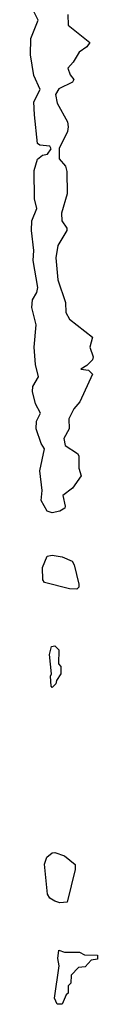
# Model space of a CAD drawing. Extents: x 2701205 to 2963787, y 496209 to 720276.
# Tile 108 of 154: x 2770117 to 2770388, y 710120 to 714097. Entities that reach past the tile are written whole.
import ezdxf

# ---------------------------------------------------------------- set-up
doc = ezdxf.new("R2010")
doc.units = 0

msp = doc.modelspace()

# ---------------------------------------------------------------- linework, layer by layer
at = {"layer": '0CON05XD'}
for points in [[(2770205, 712105.7), (2770185, 712112.5), (2770160.5, 712155), (2770164.3, 712195), (2770154.5, 712275), (2770173.9, 712363.9), (2770160.8, 712385), (2770140.6, 712445), (2770140.8, 712475), (2770158, 712508), (2770137.5, 712545), (2770125.8, 712595.8), (2770127.1, 712615), (2770150, 712655), (2770136.9, 712705), (2770132.5, 712775), (2770140, 712865), (2770122.9, 712935), (2770125.6, 712965), (2770142.9, 712995), (2770146.7, 713015), (2770128.1, 713125), (2770130, 713165), (2770120.8, 713245), (2770123.1, 713285), (2770142.5, 713335), (2770133.2, 713373.2), (2770132.1, 713487.9), (2770145, 713533.3), (2770165, 713550), (2770186.1, 713553.9), (2770200, 713575), (2770195, 713586.7), (2770155, 713590), (2770145, 713597.5), (2770132.8, 713712.8), (2770130.6, 713765), (2770156, 713815), (2770131.2, 713871.2), (2770116.7, 713955), (2770118.3, 714021.7), (2770147.5, 714095), (2770127.8, 714135)], [(2770268.3, 714118.3), (2770270, 714075), (2770357.5, 714005), (2770345, 713987.5), (2770313.6, 713966.4), (2770290, 713925), (2770268.3, 713901.7), (2770277.5, 713875), (2770292.5, 713855), (2770287.5, 713845), (2770231.7, 713818.3), (2770217.5, 713795), (2770225, 713760), (2770266.2, 713685), (2770270, 713665), (2770266.7, 713645), (2770233.6, 713576.4), (2770232.5, 713555), (2770232.5, 713535), (2770258.8, 713505), (2770263.9, 713483.9), (2770265.9, 713394.1), (2770242, 713315), (2770244.2, 713284.2), (2770263.3, 713255), (2770263.8, 713245), (2770228, 713185), (2770219.4, 713135), (2770227, 713047), (2770258.8, 712955), (2770260, 712915), (2770275, 712887.5), (2770367.5, 712815), (2770357.5, 712775), (2770370, 712735), (2770367, 712723), (2770345, 712700), (2770320, 712685), (2770351.7, 712681.7), (2770367.5, 712665), (2770317, 712553), (2770292.5, 712525), (2770272.5, 712485), (2770274, 712445), (2770251.2, 712405), (2770257, 712377), (2770307.5, 712345), (2770312.5, 712335), (2770312.5, 712285), (2770322.5, 712255), (2770287.5, 712205), (2770247.5, 712175), (2770257.7, 712132.3), (2770255.7, 712124.3), (2770235, 712111.4), (2770205, 712105.7)], [(2770305, 711797.5), (2770275, 711798), (2770173.4, 711823.4), (2770166.9, 711835), (2770165.4, 711885), (2770185, 711930), (2770205, 711934.2), (2770245, 711927.5), (2770285, 711910), (2770293.8, 711895), (2770313, 711817), (2770312.5, 711805), (2770305, 711797.5)], [(2770205, 711400), (2770200, 711405), (2770197.5, 711445), (2770202.5, 711455), (2770193.6, 711533.6), (2770202.5, 711565), (2770215, 711567.5), (2770231.7, 711551.7), (2770230, 711495), (2770240, 711485), (2770240, 711455), (2770221.7, 711428.3), (2770220, 711415), (2770205, 711400)], [(2770235, 710530), (2770215, 710536.2), (2770195, 710548.8), (2770185.8, 710565), (2770174.2, 710685.8), (2770183.8, 710715), (2770205, 710731.2), (2770215, 710733.8), (2770255, 710720), (2770297.5, 710685), (2770297.5, 710665), (2770265, 710532.5), (2770235, 710530)], [(2770245, 710120), (2770225, 710120), (2770213.8, 710145), (2770232.5, 710275), (2770227.5, 710305), (2770231.7, 710338.3), (2770255, 710330), (2770315, 710330), (2770335, 710320), (2770388.3, 710318.3), (2770388.3, 710301.7), (2770361.7, 710298.3), (2770338.3, 710271.7), (2770311.7, 710268.3), (2770281.7, 710238.3), (2770280, 710205), (2770270, 710195), (2770270, 710165), (2770261.7, 710158.3), (2770245, 710120)]]:
    msp.add_lwpolyline(points, dxfattribs=at)

doc.saveas('drawing.dxf')
